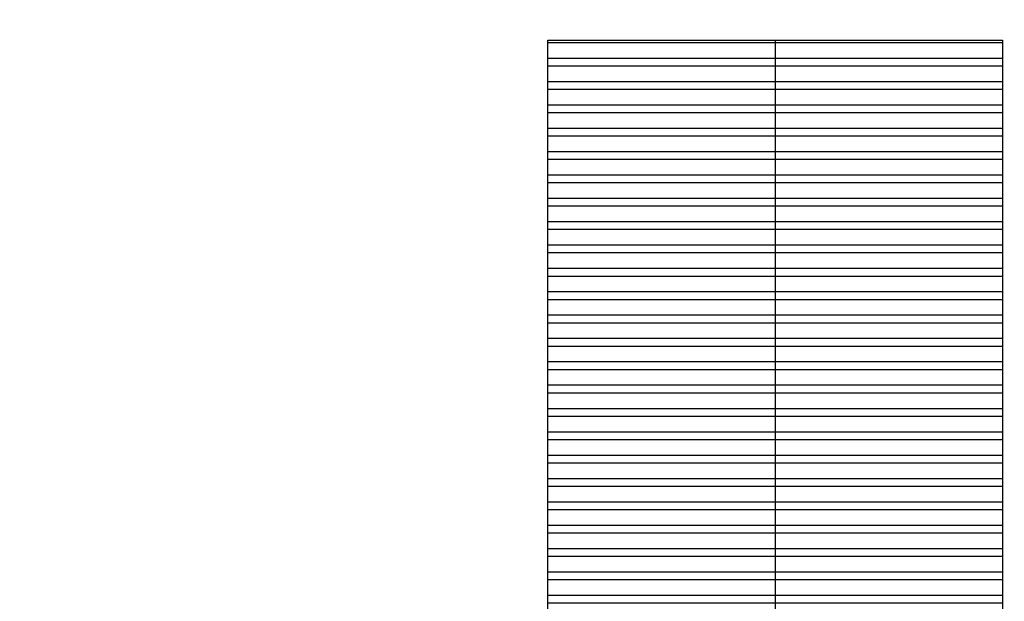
# Model space of a CAD drawing. Header units: millimetres. Extents: x 2161 to 2648, y 395 to 538.
# Tile 12 of 30: x 2329 to 2378, y 424 to 453. Entities that reach past the tile are written whole.
import ezdxf

# ---------------------------------------------------------------- set-up
doc = ezdxf.new("R2010")
doc.units = ezdxf.units.MM
doc.linetypes.add('ACAD_ISO04W100', pattern=[30, 24, -3, 0, -3])
doc.layers.add('Cotas', color=3, linetype='Continuous')
doc.layers.add('PAREDE', color=6, linetype='Continuous')

msp = doc.modelspace()

# ---------------------------------------------------------------- hatches: boundary and pattern name
at = {"layer": 'PAREDE', "linetype": 'ACAD_ISO04W100'}
h = msp.add_hatch(dxfattribs=at)
h.set_pattern_fill('ANSI32', color=1, scale=0.1222, angle=135)
h.paths.add_polyline_path([(2289.5797, 515.89502), (2278.8558, 515.89502), (2278.8558, 437.73159), (2289.5797, 437.73159)])
h.paths.add_polyline_path([(2300.30361, 515.89502), (2289.5797, 515.89502), (2289.5797, 437.73159), (2300.30361, 437.73159)])
h.paths.add_polyline_path([(2410.20418, 516.91406), (2402.25235, 516.91406), (2402.25235, 465.42299), (2410.20418, 465.42299)])
h.paths.add_polyline_path([(2418.15602, 516.91406), (2410.20418, 516.91406), (2410.20418, 465.42299), (2418.15602, 465.42299)])
h.paths.add_polyline_path([(2409.82096, 452.31428), (2401.86912, 452.31428), (2401.86912, 411.92425), (2409.82096, 411.92425)])
h.paths.add_polyline_path([(2417.7728, 452.31428), (2409.82096, 452.31428), (2409.82096, 411.92425), (2417.7728, 411.92425)])
h.paths.add_polyline_path([(2377.88234, 451.72407), (2366.54011, 451.72407), (2366.54011, 412.34997), (2377.88234, 412.34997)])
h.paths.add_polyline_path([(2366.54011, 451.72407), (2355.19789, 451.72407), (2355.19789, 412.34997), (2366.54011, 412.34997)])

# ---------------------------------------------------------------- linework, layer by layer
at = {"layer": 'Cotas', "color": 0}
msp.add_line((2366.54011, 451.72407), (2366.54011, 412.34997), dxfattribs=at)
msp.add_lwpolyline([(2355.19789, 451.72407), (2377.88234, 451.72407), (2377.88234, 412.34997), (2355.19789, 412.34997)], close=True, dxfattribs=at)

doc.saveas('drawing.dxf')
